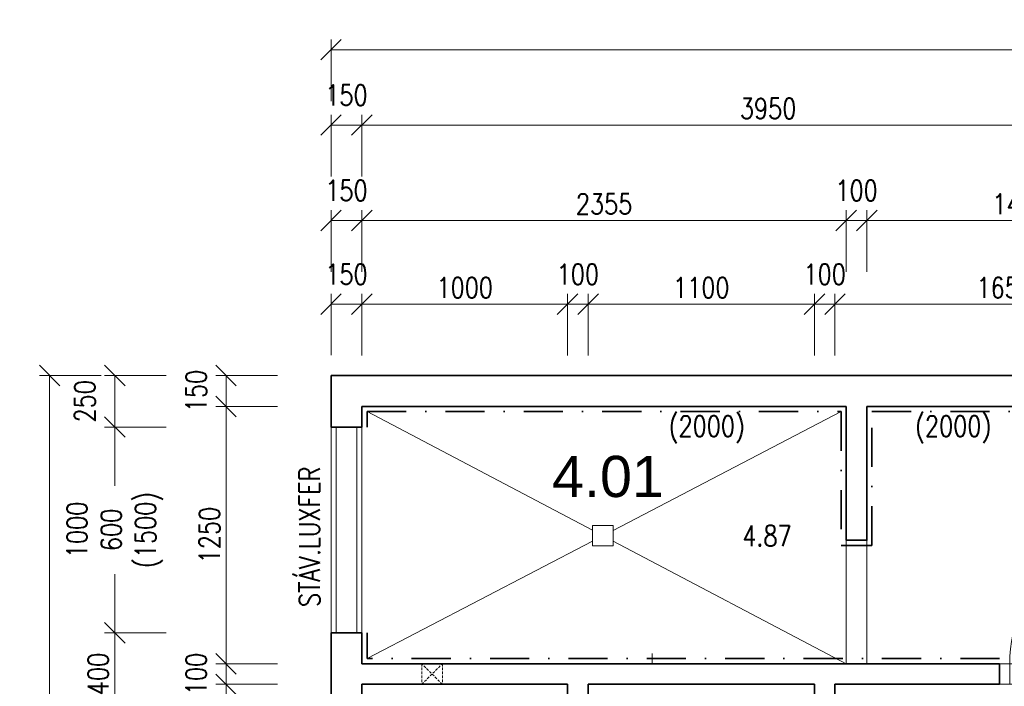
# Model space of a CAD drawing. Header units: millimetres. Extents: x -485339 to 350584, y -1189936 to 0.
# Tile 97 of 256: x -76119 to -71332, y -1139966 to -1136727. Entities that reach past the tile are written whole.
import ezdxf
from ezdxf.enums import TextEntityAlignment as Align

# ---------------------------------------------------------------- set-up
doc = ezdxf.new("R2010")
doc.units = ezdxf.units.MM
doc.header["$LTSCALE"] = 10
for name, pattern in [('DASHDOT', [25.4, 12.7, -6.35, 0, -6.35]), ('DASHED', [19.05, 12.7, -6.35]), ('DĚLICÍ2', [15.875, 6.35, -3.175, 0, -3.175, 0, -3.175])]:
    doc.linetypes.add(name, pattern=pattern)
doc.layers.get('Defpoints').update_dxf_attribs({"color": 201})
for name, color, linetype, lineweight in [('1VZT', 150, 'DASHED', 18), ('N_dveře', 10, 'Continuous', 18), ('N_ker.dlažba', 10, 'DASHDOT', 35), ('N_popis', 10, 'Continuous', 18), ('St__otvory_dveře', 40, 'Continuous', 18), ('St_kóty', 132, 'Continuous', 18), ('St_otvory_okna', 40, 'Continuous', 18), ('St_plocha_místnosti', 250, 'Continuous', 18), ('St_čáry_obrys', 5, 'Continuous', 35), ('St_čáry_plné', 250, 'Continuous', 18)]:
    doc.layers.add(name, color=color, linetype=linetype, lineweight=lineweight)
doc.layers.add('St_plocha_místn', color=140, linetype='Continuous', lineweight=18, plot=False)
doc.styles.add('Andy', font='arial.ttf')
doc.styles.get("Standard").update_dxf_attribs({"font": 'simplex.shx', "width": 0.8})
doc.dimstyles.new('stavebníM50 vnitřní', dxfattribs={"dimtxt": 100, "dimasz": 100, "dimexe": 50, "dimexo": 100, "dimgap": 30, "dimtad": 1, "dimdec": 0, "dimtxsty": 'Standard', "dimblk": 'OBLIQUE', "dimcen": 2.5, "dimclrd": 256, "dimclre": 256, "dimclrt": 256, "dimadec": 0, "dimazin": 0, "dimtfac": 1, "dimtdec": 0, "dimtmove": 2, "dimatfit": 2, "dimldrblk": 'OBLIQUE', "dimfxl": 250, "dimfxlon": 1, "dimlwd": -1, "dimlwe": -1, "dimarcsym": 0})

# ---------------------------------------------------------------- blocks, each defined once
blk = doc.blocks.new('G$CB4A84410')
at = {"layer": 'St__otvory_dveře', "ltscale": 2}
for points in [[(100, -50), (100, 0), (0, 0), (0, -50)], [(100.8, -800), (100.8, -750), (0.8, -750), (0.8, -800)]]:
    blk.add_lwpolyline(points, close=True, dxfattribs=at)
at = {"layer": 'St__otvory_dveře', "linetype": 'DĚLICÍ2', "ltscale": 2}
for points in [[(0, -50), (0.8, -750)], [(100, -50), (100.8, -750)]]:
    blk.add_lwpolyline(points, dxfattribs=at)
at = {"layer": 'St__otvory_dveře', "color": 0, "ltscale": 2}
blk.add_lwpolyline([(100.8, -750), (800.8, -750)], dxfattribs=at)
blk.add_arc((100.8, -750), 700, 0, 90, dxfattribs=at)
blk = doc.blocks.new('_OBLIQUE')
at = {"color": 0, "linetype": 'ByBlock'}
blk.add_line((-0.5, -0.5), (0.5, 0.5), dxfattribs=at)
blk = doc.blocks.new('*D6541')
at = {"layer": 'Defpoints', "color": 0}
for p in [(-74454.9, -1137238.8), (-74604.9, -1137744.5), (-74454.9, -1137894.5)]:
    blk.add_point(p, dxfattribs=at)
at = {"layer": 'St_kóty'}
for p, q in [((-74604.9, -1137488.8), (-74604.9, -1137188.8)), ((-74454.9, -1137488.8), (-74454.9, -1137188.8)), ((-74604.9, -1137238.8), (-74454.9, -1137238.8))]:
    blk.add_line(p, q, dxfattribs=at)
at = {"layer": 'St_kóty', "linetype": 'ByBlock', "xscale": 100, "yscale": 100, "zscale": 100, "rotation": 180}
blk.add_blockref('_OBLIQUE', (-74604.9, -1137238.8), dxfattribs=at)
at = {"layer": 'St_kóty', "linetype": 'ByBlock', "xscale": 100, "yscale": 100, "zscale": 100}
blk.add_blockref('_OBLIQUE', (-74454.9, -1137238.8), dxfattribs=at)
at = {"layer": 'St_kóty', "insert": (-74529.9, -1137093.8), "char_height": 100, "attachment_point": 5}
blk.add_mtext('150', dxfattribs=at)
blk = doc.blocks.new('*D6542')
at = {"layer": 'Defpoints', "color": 0}
for p in [(-70504.9, -1137238.8), (-74454.9, -1137894.5), (-70504.9, -1137894.5)]:
    blk.add_point(p, dxfattribs=at)
at = {"layer": 'St_kóty'}
for p, q in [((-74454.9, -1137488.8), (-74454.9, -1137188.8)), ((-70504.9, -1137488.8), (-70504.9, -1137188.8)), ((-74454.9, -1137238.8), (-70504.9, -1137238.8))]:
    blk.add_line(p, q, dxfattribs=at)
at = {"layer": 'St_kóty', "linetype": 'ByBlock', "xscale": 100, "yscale": 100, "zscale": 100, "rotation": 180}
blk.add_blockref('_OBLIQUE', (-74454.9, -1137238.8), dxfattribs=at)
at = {"layer": 'St_kóty', "linetype": 'ByBlock', "xscale": 100, "yscale": 100, "zscale": 100}
blk.add_blockref('_OBLIQUE', (-70504.9, -1137238.8), dxfattribs=at)
at = {"layer": 'St_kóty', "insert": (-72479.9, -1137158.8), "char_height": 100, "attachment_point": 5}
blk.add_mtext('3950', dxfattribs=at)
blk = doc.blocks.new('*D6550')
at = {"layer": 'Defpoints', "color": 0}
for p in [(-74454.9, -1138109.1), (-74604.9, -1138456.2), (-74454.9, -1138606.2)]:
    blk.add_point(p, dxfattribs=at)
at = {"layer": 'St_kóty'}
for p, q in [((-74604.9, -1138356.2), (-74604.9, -1138059.1)), ((-74454.9, -1138359.1), (-74454.9, -1138059.1)), ((-74604.9, -1138109.1), (-74454.9, -1138109.1))]:
    blk.add_line(p, q, dxfattribs=at)
at = {"layer": 'St_kóty', "linetype": 'ByBlock', "xscale": 100, "yscale": 100, "zscale": 100, "rotation": 180}
blk.add_blockref('_OBLIQUE', (-74604.9, -1138109.1), dxfattribs=at)
at = {"layer": 'St_kóty', "linetype": 'ByBlock', "xscale": 100, "yscale": 100, "zscale": 100}
blk.add_blockref('_OBLIQUE', (-74454.9, -1138109.1), dxfattribs=at)
at = {"layer": 'St_kóty', "insert": (-74529.9, -1137964.1), "char_height": 100, "attachment_point": 5}
blk.add_mtext('150', dxfattribs=at)
blk = doc.blocks.new('*D6551')
at = {"layer": 'Defpoints', "color": 0}
for p in [(-73454.9, -1138109.1), (-74454.9, -1138606.2), (-73454.9, -1139956.2)]:
    blk.add_point(p, dxfattribs=at)
at = {"layer": 'St_kóty'}
for p, q in [((-74454.9, -1138359.1), (-74454.9, -1138059.1)), ((-73454.9, -1138359.1), (-73454.9, -1138059.1)), ((-74454.9, -1138109.1), (-73454.9, -1138109.1))]:
    blk.add_line(p, q, dxfattribs=at)
at = {"layer": 'St_kóty', "linetype": 'ByBlock', "xscale": 100, "yscale": 100, "zscale": 100, "rotation": 180}
blk.add_blockref('_OBLIQUE', (-74454.9, -1138109.1), dxfattribs=at)
at = {"layer": 'St_kóty', "linetype": 'ByBlock', "xscale": 100, "yscale": 100, "zscale": 100}
blk.add_blockref('_OBLIQUE', (-73454.9, -1138109.1), dxfattribs=at)
at = {"layer": 'St_kóty', "insert": (-73954.9, -1138029.1), "char_height": 100, "attachment_point": 5}
blk.add_mtext('1000', dxfattribs=at)
blk = doc.blocks.new('*D6552')
at = {"layer": 'Defpoints', "color": 0}
for p in [(-73354.9, -1138109.1), (-73454.9, -1139956.2), (-73354.9, -1139956.2)]:
    blk.add_point(p, dxfattribs=at)
at = {"layer": 'St_kóty'}
for p, q in [((-73454.9, -1138359.1), (-73454.9, -1138059.1)), ((-73354.9, -1138359.1), (-73354.9, -1138059.1)), ((-73454.9, -1138109.1), (-73354.9, -1138109.1))]:
    blk.add_line(p, q, dxfattribs=at)
at = {"layer": 'St_kóty', "linetype": 'ByBlock', "xscale": 100, "yscale": 100, "zscale": 100, "rotation": 180}
blk.add_blockref('_OBLIQUE', (-73454.9, -1138109.1), dxfattribs=at)
at = {"layer": 'St_kóty', "linetype": 'ByBlock', "xscale": 100, "yscale": 100, "zscale": 100}
blk.add_blockref('_OBLIQUE', (-73354.9, -1138109.1), dxfattribs=at)
at = {"layer": 'St_kóty', "insert": (-73404.9, -1137964.1), "char_height": 100, "attachment_point": 5}
blk.add_mtext('100', dxfattribs=at)
blk = doc.blocks.new('*D6553')
at = {"layer": 'Defpoints', "color": 0}
for p in [(-72254.9, -1138109.1), (-73354.9, -1139956.2), (-72254.9, -1139956.2)]:
    blk.add_point(p, dxfattribs=at)
at = {"layer": 'St_kóty'}
for p, q in [((-73354.9, -1138359.1), (-73354.9, -1138059.1)), ((-72254.9, -1138359.1), (-72254.9, -1138059.1)), ((-73354.9, -1138109.1), (-72254.9, -1138109.1))]:
    blk.add_line(p, q, dxfattribs=at)
at = {"layer": 'St_kóty', "linetype": 'ByBlock', "xscale": 100, "yscale": 100, "zscale": 100, "rotation": 180}
blk.add_blockref('_OBLIQUE', (-73354.9, -1138109.1), dxfattribs=at)
at = {"layer": 'St_kóty', "linetype": 'ByBlock', "xscale": 100, "yscale": 100, "zscale": 100}
blk.add_blockref('_OBLIQUE', (-72254.9, -1138109.1), dxfattribs=at)
at = {"layer": 'St_kóty', "insert": (-72804.9, -1138029.1), "char_height": 100, "attachment_point": 5}
blk.add_mtext('1100', dxfattribs=at)
blk = doc.blocks.new('*D6554')
at = {"layer": 'Defpoints', "color": 0}
for p in [(-72154.9, -1138109.1), (-72254.9, -1139956.2), (-72154.9, -1139956.2)]:
    blk.add_point(p, dxfattribs=at)
at = {"layer": 'St_kóty'}
for p, q in [((-72254.9, -1138359.1), (-72254.9, -1138059.1)), ((-72154.9, -1138359.1), (-72154.9, -1138059.1)), ((-72254.9, -1138109.1), (-72154.9, -1138109.1))]:
    blk.add_line(p, q, dxfattribs=at)
at = {"layer": 'St_kóty', "linetype": 'ByBlock', "xscale": 100, "yscale": 100, "zscale": 100, "rotation": 180}
blk.add_blockref('_OBLIQUE', (-72254.9, -1138109.1), dxfattribs=at)
at = {"layer": 'St_kóty', "linetype": 'ByBlock', "xscale": 100, "yscale": 100, "zscale": 100}
blk.add_blockref('_OBLIQUE', (-72154.9, -1138109.1), dxfattribs=at)
at = {"layer": 'St_kóty', "insert": (-72204.9, -1137964.1), "char_height": 100, "attachment_point": 5}
blk.add_mtext('100', dxfattribs=at)
blk = doc.blocks.new('*D6555')
at = {"layer": 'Defpoints', "color": 0}
for p in [(-70504.9, -1138109.1), (-72154.9, -1139956.2), (-70504.9, -1139956.2)]:
    blk.add_point(p, dxfattribs=at)
at = {"layer": 'St_kóty'}
for p, q in [((-72154.9, -1138359.1), (-72154.9, -1138059.1)), ((-70504.9, -1138359.1), (-70504.9, -1138059.1)), ((-72154.9, -1138109.1), (-70504.9, -1138109.1))]:
    blk.add_line(p, q, dxfattribs=at)
at = {"layer": 'St_kóty', "linetype": 'ByBlock', "xscale": 100, "yscale": 100, "zscale": 100, "rotation": 180}
blk.add_blockref('_OBLIQUE', (-72154.9, -1138109.1), dxfattribs=at)
at = {"layer": 'St_kóty', "linetype": 'ByBlock', "xscale": 100, "yscale": 100, "zscale": 100}
blk.add_blockref('_OBLIQUE', (-70504.9, -1138109.1), dxfattribs=at)
at = {"layer": 'St_kóty', "insert": (-71329.9, -1138029.1), "char_height": 100, "attachment_point": 5}
blk.add_mtext('1650', dxfattribs=at)
blk = doc.blocks.new('*D6557')
at = {"layer": 'Defpoints', "color": 0}
for p in [(-59724.9, -1136872.7), (-74604.9, -1138141.3), (-59724.9, -1138141.3)]:
    blk.add_point(p, dxfattribs=at)
at = {"layer": 'St_kóty'}
for p, q in [((-74604.9, -1137122.7), (-74604.9, -1136822.7)), ((-59724.9, -1137122.7), (-59724.9, -1136822.7)), ((-74604.9, -1136872.7), (-59724.9, -1136872.7))]:
    blk.add_line(p, q, dxfattribs=at)
at = {"layer": 'St_kóty', "linetype": 'ByBlock', "xscale": 100, "yscale": 100, "zscale": 100, "rotation": 180}
blk.add_blockref('_OBLIQUE', (-74604.9, -1136872.7), dxfattribs=at)
at = {"layer": 'St_kóty', "linetype": 'ByBlock', "xscale": 100, "yscale": 100, "zscale": 100}
blk.add_blockref('_OBLIQUE', (-59724.9, -1136872.7), dxfattribs=at)
at = {"layer": 'St_kóty', "insert": (-67164.9, -1136792.7), "char_height": 100, "attachment_point": 5}
blk.add_mtext('14880', dxfattribs=at)
blk = doc.blocks.new('*D6558')
at = {"layer": 'Defpoints', "color": 0}
for p in [(-74454.9, -1137702.5), (-74604.9, -1138456.2), (-74454.9, -1138606.2)]:
    blk.add_point(p, dxfattribs=at)
at = {"layer": 'St_kóty'}
for p, q in [((-74604.9, -1137952.5), (-74604.9, -1137652.5)), ((-74454.9, -1137952.5), (-74454.9, -1137652.5)), ((-74604.9, -1137702.5), (-74454.9, -1137702.5))]:
    blk.add_line(p, q, dxfattribs=at)
at = {"layer": 'St_kóty', "linetype": 'ByBlock', "xscale": 100, "yscale": 100, "zscale": 100, "rotation": 180}
blk.add_blockref('_OBLIQUE', (-74604.9, -1137702.5), dxfattribs=at)
at = {"layer": 'St_kóty', "linetype": 'ByBlock', "xscale": 100, "yscale": 100, "zscale": 100}
blk.add_blockref('_OBLIQUE', (-74454.9, -1137702.5), dxfattribs=at)
at = {"layer": 'St_kóty', "insert": (-74529.9, -1137557.5), "char_height": 100, "attachment_point": 5}
blk.add_mtext('150', dxfattribs=at)
blk = doc.blocks.new('*D6559')
at = {"layer": 'Defpoints', "color": 0}
for p in [(-72099.9, -1137702.5), (-74454.9, -1138606.2), (-72099.9, -1138606.2)]:
    blk.add_point(p, dxfattribs=at)
at = {"layer": 'St_kóty'}
for p, q in [((-74454.9, -1137952.5), (-74454.9, -1137652.5)), ((-72099.9, -1137952.5), (-72099.9, -1137652.5)), ((-74454.9, -1137702.5), (-72099.9, -1137702.5))]:
    blk.add_line(p, q, dxfattribs=at)
at = {"layer": 'St_kóty', "linetype": 'ByBlock', "xscale": 100, "yscale": 100, "zscale": 100, "rotation": 180}
blk.add_blockref('_OBLIQUE', (-74454.9, -1137702.5), dxfattribs=at)
at = {"layer": 'St_kóty', "linetype": 'ByBlock', "xscale": 100, "yscale": 100, "zscale": 100}
blk.add_blockref('_OBLIQUE', (-72099.9, -1137702.5), dxfattribs=at)
at = {"layer": 'St_kóty', "insert": (-73277.4, -1137622.5), "char_height": 100, "attachment_point": 5}
blk.add_mtext('2355', dxfattribs=at)
blk = doc.blocks.new('*D6560')
at = {"layer": 'Defpoints', "color": 0}
for p in [(-71999.9, -1137702.5), (-72099.9, -1138606.2), (-71999.9, -1138606.2)]:
    blk.add_point(p, dxfattribs=at)
at = {"layer": 'St_kóty'}
for p, q in [((-72099.9, -1137952.5), (-72099.9, -1137652.5)), ((-71999.9, -1137952.5), (-71999.9, -1137652.5)), ((-72099.9, -1137702.5), (-71999.9, -1137702.5))]:
    blk.add_line(p, q, dxfattribs=at)
at = {"layer": 'St_kóty', "linetype": 'ByBlock', "xscale": 100, "yscale": 100, "zscale": 100, "rotation": 180}
blk.add_blockref('_OBLIQUE', (-72099.9, -1137702.5), dxfattribs=at)
at = {"layer": 'St_kóty', "linetype": 'ByBlock', "xscale": 100, "yscale": 100, "zscale": 100}
blk.add_blockref('_OBLIQUE', (-71999.9, -1137702.5), dxfattribs=at)
at = {"layer": 'St_kóty', "insert": (-72049.9, -1137557.5), "char_height": 100, "attachment_point": 5}
blk.add_mtext('100', dxfattribs=at)
blk = doc.blocks.new('*D6561')
at = {"layer": 'Defpoints', "color": 0}
for p in [(-70504.9, -1137702.5), (-71999.9, -1138606.2), (-70504.9, -1138606.2)]:
    blk.add_point(p, dxfattribs=at)
at = {"layer": 'St_kóty'}
for p, q in [((-71999.9, -1137952.5), (-71999.9, -1137652.5)), ((-70504.9, -1137952.5), (-70504.9, -1137652.5)), ((-71999.9, -1137702.5), (-70504.9, -1137702.5))]:
    blk.add_line(p, q, dxfattribs=at)
at = {"layer": 'St_kóty', "linetype": 'ByBlock', "xscale": 100, "yscale": 100, "zscale": 100, "rotation": 180}
blk.add_blockref('_OBLIQUE', (-71999.9, -1137702.5), dxfattribs=at)
at = {"layer": 'St_kóty', "linetype": 'ByBlock', "xscale": 100, "yscale": 100, "zscale": 100}
blk.add_blockref('_OBLIQUE', (-70504.9, -1137702.5), dxfattribs=at)
at = {"layer": 'St_kóty', "insert": (-71252.4, -1137622.5), "char_height": 100, "attachment_point": 5}
blk.add_mtext('1495', dxfattribs=at)
blk = doc.blocks.new('*D6563')
at = {"layer": 'Defpoints', "color": 0}
for p in [(-74604.9, -1138456.2), (-75656.6, -1138706.1), (-74604.9, -1138706.1)]:
    blk.add_point(p, dxfattribs=at)
at = {"layer": 'St_kóty'}
for p, q in [((-75406.6, -1138456.2), (-75706.6, -1138456.2)), ((-75656.6, -1138456.2), (-75656.6, -1138706.1)), ((-75406.6, -1138706.1), (-75706.6, -1138706.1))]:
    blk.add_line(p, q, dxfattribs=at)
at = {"layer": 'St_kóty', "linetype": 'ByBlock', "xscale": 100, "yscale": 100, "zscale": 100}
for p, rotation in [((-75656.6, -1138456.2), 90), ((-75656.6, -1138706.1), 270)]:
    blk.add_blockref('_OBLIQUE', p, dxfattribs=dict(at, rotation=rotation))
at = {"layer": 'St_kóty', "insert": (-75801.6, -1138581.1), "char_height": 100, "attachment_point": 5, "rotation": 90}
blk.add_mtext('250', dxfattribs=at)
blk = doc.blocks.new('*D6564')
at = {"layer": 'Defpoints', "color": 0}
for p in [(-74604.9, -1138706.1), (-75656.6, -1139706.1), (-74604.9, -1139706.1)]:
    blk.add_point(p, dxfattribs=at)
at = {"layer": 'St_kóty'}
for p, q in [((-75406.6, -1138706.1), (-75706.6, -1138706.1)), ((-75656.6, -1138706.1), (-75656.6, -1138991.4)), ((-75656.6, -1139706.1), (-75656.6, -1139420.9)), ((-75406.6, -1139706.1), (-75706.6, -1139706.1))]:
    blk.add_line(p, q, dxfattribs=at)
at = {"layer": 'St_kóty', "linetype": 'ByBlock', "xscale": 100, "yscale": 100, "zscale": 100}
for p, rotation in [((-75656.6, -1138706.1), 90), ((-75656.6, -1139706.1), 270)]:
    blk.add_blockref('_OBLIQUE', p, dxfattribs=dict(at, rotation=rotation))
at = {"layer": 'St_kóty', "insert": (-75656.6, -1139206.1), "char_height": 100, "attachment_point": 5, "rotation": 90}
blk.add_mtext('1000\\P600\\P(1500)', dxfattribs=at)
blk = doc.blocks.new('*D6565')
at = {"layer": 'Defpoints', "color": 0}
for p in [(-74604.9, -1139706.1), (-75656.6, -1140106.2), (-74604.9, -1140106.2)]:
    blk.add_point(p, dxfattribs=at)
at = {"layer": 'St_kóty'}
for p, q in [((-75406.6, -1139706.1), (-75706.6, -1139706.1)), ((-75656.6, -1139706.1), (-75656.6, -1140106.2)), ((-75406.6, -1140106.2), (-75706.6, -1140106.2))]:
    blk.add_line(p, q, dxfattribs=at)
at = {"layer": 'St_kóty', "linetype": 'ByBlock', "xscale": 100, "yscale": 100, "zscale": 100}
for p, rotation in [((-75656.6, -1139706.1), 90), ((-75656.6, -1140106.2), 270)]:
    blk.add_blockref('_OBLIQUE', p, dxfattribs=dict(at, rotation=rotation))
at = {"layer": 'St_kóty', "insert": (-75736.6, -1139906.1), "char_height": 100, "attachment_point": 5, "rotation": 90}
blk.add_mtext('400', dxfattribs=at)
blk = doc.blocks.new('*D6572')
at = {"layer": 'Defpoints', "color": 0}
for p in [(-74604.9, -1138456.2), (-75115.5, -1138606.2), (-74454.9, -1138606.2)]:
    blk.add_point(p, dxfattribs=at)
at = {"layer": 'St_kóty'}
for p, q in [((-74865.5, -1138456.2), (-75165.5, -1138456.2)), ((-75115.5, -1138456.2), (-75115.5, -1138606.2)), ((-74865.5, -1138606.2), (-75165.5, -1138606.2))]:
    blk.add_line(p, q, dxfattribs=at)
at = {"layer": 'St_kóty', "linetype": 'ByBlock', "xscale": 100, "yscale": 100, "zscale": 100}
for p, rotation in [((-75115.5, -1138456.2), 90), ((-75115.5, -1138606.2), 270)]:
    blk.add_blockref('_OBLIQUE', p, dxfattribs=dict(at, rotation=rotation))
at = {"layer": 'St_kóty', "insert": (-75260.5, -1138531.2), "char_height": 100, "attachment_point": 5, "rotation": 90}
blk.add_mtext('150', dxfattribs=at)
blk = doc.blocks.new('*D6573')
at = {"layer": 'Defpoints', "color": 0}
for p in [(-74454.9, -1138606.2), (-75115.5, -1139856.2), (-74454.9, -1139856.2)]:
    blk.add_point(p, dxfattribs=at)
at = {"layer": 'St_kóty'}
for p, q in [((-74865.5, -1138606.2), (-75165.5, -1138606.2)), ((-75115.5, -1138606.2), (-75115.5, -1139856.2)), ((-74865.5, -1139856.2), (-75165.5, -1139856.2))]:
    blk.add_line(p, q, dxfattribs=at)
at = {"layer": 'St_kóty', "linetype": 'ByBlock', "xscale": 100, "yscale": 100, "zscale": 100}
for p, rotation in [((-75115.5, -1138606.2), 90), ((-75115.5, -1139856.2), 270)]:
    blk.add_blockref('_OBLIQUE', p, dxfattribs=dict(at, rotation=rotation))
at = {"layer": 'St_kóty', "insert": (-75195.5, -1139231.2), "char_height": 100, "attachment_point": 5, "rotation": 90}
blk.add_mtext('1250', dxfattribs=at)
blk = doc.blocks.new('*D6574')
at = {"layer": 'Defpoints', "color": 0}
for p in [(-74454.9, -1139856.2), (-75115.5, -1139956.2), (-74454.9, -1139956.2)]:
    blk.add_point(p, dxfattribs=at)
at = {"layer": 'St_kóty'}
for p, q in [((-74865.5, -1139856.2), (-75165.5, -1139856.2)), ((-75115.5, -1139856.2), (-75115.5, -1139956.2)), ((-74865.5, -1139956.2), (-75165.5, -1139956.2))]:
    blk.add_line(p, q, dxfattribs=at)
at = {"layer": 'St_kóty', "linetype": 'ByBlock', "xscale": 100, "yscale": 100, "zscale": 100}
for p, rotation in [((-75115.5, -1139856.2), 90), ((-75115.5, -1139956.2), 270)]:
    blk.add_blockref('_OBLIQUE', p, dxfattribs=dict(at, rotation=rotation))
at = {"layer": 'St_kóty', "insert": (-75260.5, -1139906.2), "char_height": 100, "attachment_point": 5, "rotation": 90}
blk.add_mtext('100', dxfattribs=at)
blk = doc.blocks.new('*D6575')
at = {"layer": 'Defpoints', "color": 0}
for p in [(-74454.9, -1139956.2), (-75115.5, -1141786.2), (-74454.9, -1141786.2)]:
    blk.add_point(p, dxfattribs=at)
at = {"layer": 'St_kóty'}
for p, q in [((-74865.5, -1139956.2), (-75165.5, -1139956.2)), ((-75115.5, -1139956.2), (-75115.5, -1141786.2)), ((-74865.5, -1141786.2), (-75165.5, -1141786.2))]:
    blk.add_line(p, q, dxfattribs=at)
at = {"layer": 'St_kóty', "linetype": 'ByBlock', "xscale": 100, "yscale": 100, "zscale": 100}
for p, rotation in [((-75115.5, -1139956.2), 90), ((-75115.5, -1141786.2), 270)]:
    blk.add_blockref('_OBLIQUE', p, dxfattribs=dict(at, rotation=rotation))
at = {"layer": 'St_kóty', "insert": (-75195.5, -1140871.2), "char_height": 100, "attachment_point": 5, "rotation": 90}
blk.add_mtext('1830', dxfattribs=at)
blk = doc.blocks.new('*D6579')
at = {"layer": 'Defpoints', "color": 0}
for p in [(-74604.9, -1138456.2), (-75973, -1147436.2), (-74604.9, -1147436.2)]:
    blk.add_point(p, dxfattribs=at)
at = {"layer": 'St_kóty'}
for p, q in [((-75723, -1138456.2), (-76023, -1138456.2)), ((-75973, -1138456.2), (-75973, -1147436.2)), ((-75723, -1147436.2), (-76023, -1147436.2))]:
    blk.add_line(p, q, dxfattribs=at)
at = {"layer": 'St_kóty', "linetype": 'ByBlock', "xscale": 100, "yscale": 100, "zscale": 100}
for p, rotation in [((-75973, -1138456.2), 90), ((-75973, -1147436.2), 270)]:
    blk.add_blockref('_OBLIQUE', p, dxfattribs=dict(at, rotation=rotation))
at = {"layer": 'St_kóty', "insert": (-76053, -1142946.2), "char_height": 100, "attachment_point": 5, "rotation": 90}
blk.add_mtext('8980', dxfattribs=at)

msp = doc.modelspace()

# ---------------------------------------------------------------- linework, layer by layer
at = {"layer": '1VZT', "ltscale": 0.1}
msp.add_lwpolyline([(-74063.8, -1139956.2), (-74163.8, -1139856.2), (-74163.8, -1139956.2), (-74063.8, -1139856.2)], close=True, dxfattribs=at)
at = {"layer": 'N_ker.dlažba', "ltscale": 1.5}
for points in [[(-74429.9, -1138706.1), (-74429.9, -1138631.2), (-72124.9, -1138631.2)], [(-72124.9, -1138631.2), (-72124.9, -1139281.2), (-71974.9, -1139281.2), (-71974.9, -1138631.2)], [(-71974.9, -1138631.2), (-70529.9, -1138631.2), (-70529.9, -1139831.2), (-70554.9, -1139831.2)], [(-71354.9, -1139831.2), (-74429.9, -1139831.2), (-74429.9, -1139706.1)]]:
    msp.add_lwpolyline(points, dxfattribs=at)
at = {"layer": 'St__otvory_dveře', "ltscale": 2}
msp.add_lwpolyline([(-73042.9, -1139806.2), (-73042.9, -1139856.2)], dxfattribs=at)
msp.add_lwpolyline([(-73042.9, -1139856.2), (-73042.9, -1139856.2), (-73092.9, -1139856.2), (-73092.9, -1139856.2)], close=True, dxfattribs=at)
msp.add_lwpolyline([(-73042.9, -1139856.2), (-73042.9, -1139856.2), (-73092.9, -1139856.2), (-73092.9, -1139856.2)], close=True, dxfattribs=at)
at = {"layer": 'St_otvory_okna', "ltscale": 2}
for points in [[(-74579.9, -1139706.1), (-74579.9, -1138706.1)], [(-74479.9, -1139706.1), (-74479.9, -1138706.1)]]:
    msp.add_lwpolyline(points, dxfattribs=at)
at = {"layer": 'St_plocha_místn'}
msp.add_lwpolyline([(-70504.9, -1139856.2), (-70504.9, -1138606.2), (-71999.9, -1138606.2), (-71999.9, -1139256.2), (-72099.9, -1139256.2), (-72099.9, -1138606.2), (-74454.9, -1138606.2), (-74454.9, -1139856.2)], close=True, dxfattribs=at)
at = {"layer": 'St_čáry_obrys', "ltscale": 2}
for points in [[(-74604.9, -1138456.2), (-74604.9, -1138706.1)], [(-59774.9, -1138456.2), (-74604.9, -1138456.2)], [(-74454.9, -1138606.2), (-74454.9, -1138706.1)], [(-72099.9, -1138606.2), (-74454.9, -1138606.2)], [(-72099.9, -1138606.2), (-72099.9, -1139256.2), (-71999.9, -1139256.2), (-71999.9, -1138606.2)], [(-70504.9, -1138606.2), (-71999.9, -1138606.2)], [(-74454.9, -1138706.1), (-74604.9, -1138706.1)], [(-74604.9, -1139706.1), (-74604.9, -1140106.2)], [(-74454.9, -1139706.1), (-74604.9, -1139706.1)], [(-74454.9, -1139706.1), (-74454.9, -1139856.2)], [(-71354.9, -1139856.2), (-74454.9, -1139856.2)], [(-71354.9, -1139956.2), (-71354.9, -1139856.2)], [(-74454.9, -1139956.2), (-74454.9, -1140106.2)], [(-73454.9, -1139956.2), (-74454.9, -1139956.2)], [(-73454.9, -1139956.2), (-73454.9, -1140936.2)], [(-73354.9, -1139956.2), (-73354.9, -1140936.2)], [(-72254.9, -1139956.2), (-73354.9, -1139956.2)], [(-72254.9, -1139956.2), (-72254.9, -1141786.2)], [(-72154.9, -1139956.2), (-72154.9, -1141786.2)], [(-71354.9, -1139956.2), (-72154.9, -1139956.2)]]:
    msp.add_lwpolyline(points, dxfattribs=at)
at = {"layer": 'St_čáry_plné', "ltscale": 2}
for points in [[(-73333, -1139207.8), (-74429.9, -1138631.2)], [(-73233, -1139208.1), (-72124.9, -1138631.2)], [(-74604.9, -1139706.1), (-74604.9, -1138706.1)], [(-74454.9, -1138706.1), (-74454.9, -1139706.1)], [(-74429.9, -1139831.2), (-73333, -1139260.1)], [(-72099.9, -1139856.2), (-73233, -1139260.4)], [(-72099.9, -1139256.2), (-72099.9, -1139856.2)], [(-71999.9, -1139256.2), (-71999.9, -1139856.2)]]:
    msp.add_lwpolyline(points, dxfattribs=at)
msp.add_lwpolyline([(-73233, -1139284.1), (-73233, -1139184.1), (-73333, -1139184.1), (-73333, -1139284.1)], close=True, dxfattribs=at)

# ---------------------------------------------------------------- block references
at = {"layer": 'N_dveře', "ltscale": 2, "rotation": 90}
msp.add_blockref('G$CB4A84410', (-71354.9, -1139956.2), dxfattribs=at)

# ---------------------------------------------------------------- texts
at = {"layer": 'N_popis', "width": 0.8}
for p in [(-72963.4, -1138751.6), (-71765.3, -1138751.6)]:
    msp.add_text('(2000)', height=100, dxfattribs=at).set_placement(p)
at = {"layer": 'St_otvory_okna', "lineweight": 18, "width": 0.8}
msp.add_text('STÁV.LUXFER', height=100, rotation=90, dxfattribs=at).set_placement((-74659.3, -1139580.3))
at = {"layer": 'St_plocha_místn', "width": 0.8}
msp.add_text('4.87', height=100, dxfattribs=at).set_placement((-72485.6, -1139235.2), align=Align.MIDDLE_CENTER)
at = {"layer": 'St_plocha_místnosti', "ltscale": 2, "style": 'Andy'}
msp.add_text('4.01', height=200, dxfattribs=at).set_placement((-73530.3, -1139046.1))

# ---------------------------------------------------------------- dimensions: what is measured, and where the dimension line sits
at = {"layer": 'St_kóty'}
for base, p1, p2, picture, middle in [((-59724.9, -1136872.7), (-74604.9, -1138141.3), (-59724.9, -1138141.3), '*D6557', (-67164.9, -1136792.7)), ((-74454.9, -1137238.8), (-74604.9, -1137744.5), (-74454.9, -1137894.5), '*D6541', (-74529.9, -1137093.8)), ((-70504.9, -1137238.8), (-74454.9, -1137894.5), (-70504.9, -1137894.5), '*D6542', (-72479.9, -1137158.8)), ((-74454.9, -1137702.5), (-74604.9, -1138456.2), (-74454.9, -1138606.2), '*D6558', (-74529.9, -1137557.5)), ((-71999.9, -1137702.5), (-72099.9, -1138606.2), (-71999.9, -1138606.2), '*D6560', (-72049.9, -1137557.5)), ((-72099.9, -1137702.5), (-74454.9, -1138606.2), (-72099.9, -1138606.2), '*D6559', (-73277.4, -1137622.5)), ((-70504.9, -1137702.5), (-71999.9, -1138606.2), (-70504.9, -1138606.2), '*D6561', (-71252.4, -1137622.5)), ((-74454.9, -1138109.1), (-74604.9, -1138456.2), (-74454.9, -1138606.2), '*D6550', (-74529.9, -1137964.1)), ((-73354.9, -1138109.1), (-73454.9, -1139956.2), (-73354.9, -1139956.2), '*D6552', (-73404.9, -1137964.1)), ((-72154.9, -1138109.1), (-72254.9, -1139956.2), (-72154.9, -1139956.2), '*D6554', (-72204.9, -1137964.1)), ((-73454.9, -1138109.1), (-74454.9, -1138606.2), (-73454.9, -1139956.2), '*D6551', (-73954.9, -1138029.1)), ((-72254.9, -1138109.1), (-73354.9, -1139956.2), (-72254.9, -1139956.2), '*D6553', (-72804.9, -1138029.1)), ((-70504.9, -1138109.1), (-72154.9, -1139956.2), (-70504.9, -1139956.2), '*D6555', (-71329.9, -1138029.1))]:
    dim = msp.add_linear_dim(base=base, p1=p1, p2=p2, dimstyle='stavebníM50 vnitřní', dxfattribs=at)
    dim.commit()
    dim.dimension.update_dxf_attribs({"geometry": picture, "text_midpoint": middle})
for base, p1, p2, picture, middle in [((-75973, -1147436.2), (-74604.9, -1138456.2), (-74604.9, -1147436.2), '*D6579', (-76053, -1142946.2)), ((-75656.6, -1138706.1), (-74604.9, -1138456.2), (-74604.9, -1138706.1), '*D6563', (-75801.6, -1138581.1)), ((-75115.5, -1138606.2), (-74604.9, -1138456.2), (-74454.9, -1138606.2), '*D6572', (-75260.5, -1138531.2)), ((-75115.5, -1139856.2), (-74454.9, -1138606.2), (-74454.9, -1139856.2), '*D6573', (-75195.5, -1139231.2)), ((-75656.6, -1140106.2), (-74604.9, -1139706.1), (-74604.9, -1140106.2), '*D6565', (-75736.6, -1139906.1)), ((-75115.5, -1139956.2), (-74454.9, -1139856.2), (-74454.9, -1139956.2), '*D6574', (-75260.5, -1139906.2)), ((-75115.5, -1141786.2), (-74454.9, -1139956.2), (-74454.9, -1141786.2), '*D6575', (-75195.5, -1140871.2))]:
    dim = msp.add_linear_dim(base=base, p1=p1, p2=p2, angle=90, dimstyle='stavebníM50 vnitřní', dxfattribs=at)
    dim.commit()
    dim.dimension.update_dxf_attribs({"geometry": picture, "text_midpoint": middle})
dim = msp.add_linear_dim(base=(-75656.6, -1139706.1), p1=(-74604.9, -1138706.1), p2=(-74604.9, -1139706.1), angle=90, text='<>\\P600\\P(1500)', dimstyle='stavebníM50 vnitřní', override={"dimtxsty": 'Standard'}, dxfattribs=at)
dim.commit()
dim.dimension.update_dxf_attribs({"geometry": '*D6564', "text_midpoint": (-75656.6, -1139206.1), "dimtype": 160})

doc.saveas('drawing.dxf')
